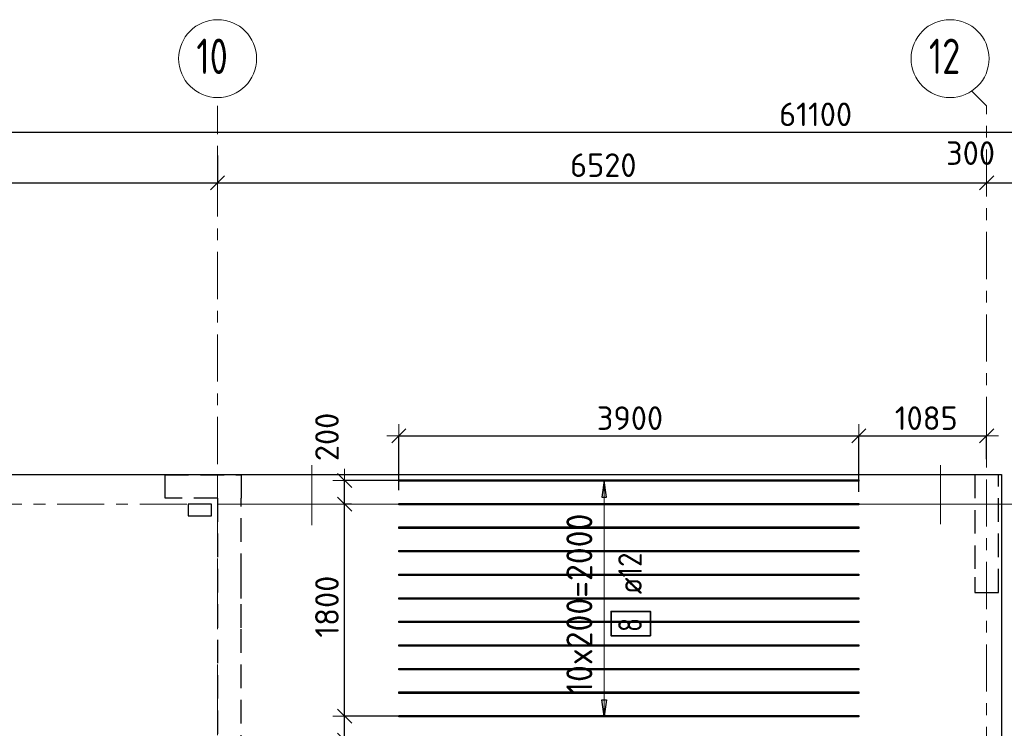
# Model space of a CAD drawing. Header units: metres. Extents: x -38 to 97, y -15 to 21.
# Tile 13 of 111: x 24.35 to 32.7, y 14.5 to 20.51. Entities that reach past the tile are written whole.
import ezdxf

# ---------------------------------------------------------------- set-up
doc = ezdxf.new("R2010")
doc.units = ezdxf.units.M
doc.header["$PDMODE"] = 65
for name, pattern in [('______11', [0.5, 0.4, -0.05, 0, -0.05]), ('______2', [0.27, 0.2, -0.07]), ('______3', [0.5, 0.4, -0.1]), ('______5', [1.1, 0.8, -0.1, 0.1, -0.1])]:
    doc.linetypes.add(name, pattern=pattern)
for name, color, linetype, lineweight in [('XR$2$Осевая линия (1)', 7, '______5', 13), ('XR$2$Размерная линия (1)', 7, 'Continuous', 13), ('XR$3$Балка (1)', 7, '______3', 13), ('XR$3$Перекрытие (1)', 7, 'Continuous', 35), ('XR$3$Размерная линия (1)', 7, 'Continuous', 13), ('XR$5$Балка (1)', 7, '______3', 13), ('XR$5$Перекрытие (1)', 7, 'Continuous', 35), ('XR$5$Размерная линия (1)', 7, 'Continuous', 13)]:
    doc.layers.add(name, color=color, linetype=linetype, lineweight=lineweight)
for name, color, linetype, lineweight, true_color in [('XR$3$Арм.стержн.Доп. Арм верхн.зоны Х', 7, 'Continuous', 35, 0x8c8cff), ('XR$5$Арм.стержн.Доп. Арм верхн.зоны Х', 7, 'Continuous', 35, 0x8c8cff), ('XR$7$Стена_ бетон несущ.', 7, 'Continuous', 70, 0xb4b496)]:
    doc.layers.add(name, color=color, linetype=linetype, lineweight=lineweight, true_color=true_color)
doc.styles.add('ISOCPEUR', font='txt')
doc.dimstyles.new('DIMSTYLE_3', dxfattribs={"dimtxt": 0.2, "dimasz": 0.2, "dimexe": 0, "dimexo": 0, "dimgap": 0.1, "dimtad": 2, "dimdec": 0, "dimlfac": 1000, "dimrnd": 5, "dimzin": 12, "dimdsep": 46, "dimtxsty": 'ISOCPEUR', "dimblk1": 'ALL_ML_STRICH', "dimblk2": 'ALL_ML_STRICH', "dimsah": 1, "dimcen": 0, "dimclrd": 7, "dimclre": 256, "dimclrt": 7, "dimadec": 0, "dimazin": 0, "dimtfac": 1, "dimtdec": 0, "dimtix": 1, "dimtmove": 2, "dimatfit": 3, "dimfxl": 0, "dimtzin": 0, "dimlwd": 0, "dimlwe": -3, "dimarcsym": 0})
doc.dimstyles.new('DIMSTYLE_5', dxfattribs={"dimtxt": 0.2, "dimasz": 0.2, "dimexe": 0, "dimexo": 0, "dimgap": 0.1, "dimtad": 2, "dimdec": 0, "dimlfac": 1000, "dimrnd": 5, "dimzin": 12, "dimdsep": 46, "dimtxsty": 'ISOCPEUR', "dimblk1": 'ALL_ML_STRICH', "dimblk2": 'ALL_ML_STRICH', "dimsah": 1, "dimcen": 0, "dimclrd": 7, "dimclre": 256, "dimclrt": 7, "dimadec": 0, "dimazin": 0, "dimtfac": 1, "dimtdec": 0, "dimtix": 1, "dimtmove": 2, "dimatfit": 3, "dimfxl": 0, "dimtvp": 1.2, "dimtzin": 0, "dimlwd": 0, "dimlwe": -3, "dimarcsym": 0})
doc.dimstyles.new('DIMSTYLE_6', dxfattribs={"dimtxt": 0.2, "dimasz": 0.2, "dimexe": 0, "dimexo": 0, "dimgap": 0.1, "dimtad": 2, "dimdec": 0, "dimlfac": 1000, "dimrnd": 5, "dimzin": 12, "dimdsep": 46, "dimtxsty": 'ISOCPEUR', "dimblk1": 'ALL_ML_STRICH', "dimblk2": 'ALL_ML_STRICH', "dimsah": 1, "dimcen": 0, "dimclrd": 7, "dimclre": 256, "dimclrt": 7, "dimadec": 0, "dimazin": 0, "dimtfac": 1, "dimtdec": 0, "dimtix": 1, "dimtmove": 2, "dimatfit": 3, "dimfxl": 0, "dimtvp": 1.2, "dimtzin": 0, "dimlwd": 0, "dimlwe": -3, "dimarcsym": 0})

# ---------------------------------------------------------------- blocks, each defined once
blk = doc.blocks.new('ALL_ML_STRICH')
at = {"color": 0, "linetype": 'ByBlock', "lineweight": -2}
for p, q in [((0, -0.5), (0, 0.5)), ((-1, 0), (0.5, 0)), ((-0.3, -0.3), (0.3, 0.3))]:
    blk.add_line(p, q, dxfattribs=at)
blk = doc.blocks.new('*D11')
at = {"layer": 'DEFPOINTS', "color": 7, "linetype": 'Continuous', "lineweight": 13, "transparency": 33554687}
for p in [(0.5, 19.5574), (0.5, 19.3768), (61.6, 17.1197)]:
    blk.add_point(p, dxfattribs=at)
at = {"layer": 'XR$2$Размерная линия (1)', "color": 9, "linetype": 'Continuous', "lineweight": -2, "true_color": 0xc7c7c7, "transparency": 33554687}
for p, q in [((0.5, 19.3568), (0.5, 19.5574)), ((61.6, 17.1397), (61.6, 19.5574))]:
    blk.add_line(p, q, dxfattribs=at)
at = {"layer": 'XR$2$Размерная линия (1)', "color": 7, "linetype": 'Continuous', "lineweight": -2, "transparency": 33554687}
blk.add_line((0.5, 19.5574), (61.6, 19.5574), dxfattribs=at)
at = {"layer": 'XR$2$Размерная линия (1)', "color": 7, "linetype": 'Continuous', "lineweight": 13, "transparency": 33554687, "xscale": 0.2, "yscale": 0.2, "zscale": 0.2, "rotation": 180}
blk.add_blockref('ALL_ML_STRICH', (0.5, 19.5574), dxfattribs=at)
at = {"layer": 'XR$2$Размерная линия (1)', "color": 7, "linetype": 'Continuous', "lineweight": 13, "transparency": 33554687, "xscale": 0.2, "yscale": 0.2, "zscale": 0.2}
blk.add_blockref('ALL_ML_STRICH', (61.6, 19.5574), dxfattribs=at)
at = {"layer": 'XR$2$Размерная линия (1)', "color": 7, "linetype": 'Continuous', "lineweight": 13, "transparency": 33554687, "insert": (31.1, 19.7074), "char_height": 0.2, "width": 1, "attachment_point": 5, "style": 'ISOCPEUR'}
blk.add_mtext('\\A1;{61100}', dxfattribs=at)
blk = doc.blocks.new('*D31')
at = {"layer": 'DEFPOINTS', "color": 7, "linetype": 'Continuous', "lineweight": 13, "transparency": 33554687}
for p in [(21.68, 19.379), (26.03, 19.379), (21.68, 19.1261)]:
    blk.add_point(p, dxfattribs=at)
at = {"layer": 'XR$2$Размерная линия (1)', "color": 9, "linetype": 'Continuous', "lineweight": -2, "true_color": 0xc7c7c7, "transparency": 33554687}
for p, q in [((21.68, 19.359), (21.68, 19.1261)), ((26.03, 19.359), (26.03, 19.1261))]:
    blk.add_line(p, q, dxfattribs=at)
at = {"layer": 'XR$2$Размерная линия (1)', "color": 7, "linetype": 'Continuous', "lineweight": -2, "transparency": 33554687}
blk.add_line((21.68, 19.1261), (26.03, 19.1261), dxfattribs=at)
at = {"layer": 'XR$2$Размерная линия (1)', "color": 7, "linetype": 'Continuous', "lineweight": 13, "transparency": 33554687, "xscale": 0.2, "yscale": 0.2, "zscale": 0.2, "rotation": 180}
blk.add_blockref('ALL_ML_STRICH', (21.68, 19.1261), dxfattribs=at)
at = {"layer": 'XR$2$Размерная линия (1)', "color": 7, "linetype": 'Continuous', "lineweight": 13, "transparency": 33554687, "xscale": 0.2, "yscale": 0.2, "zscale": 0.2}
blk.add_blockref('ALL_ML_STRICH', (26.03, 19.1261), dxfattribs=at)
at = {"layer": 'XR$2$Размерная линия (1)', "color": 7, "linetype": 'Continuous', "lineweight": 13, "transparency": 33554687, "insert": (23.855, 19.2761), "char_height": 0.2, "width": 0.8, "attachment_point": 5, "style": 'ISOCPEUR'}
blk.add_mtext('\\A1;{4350}', dxfattribs=at)
blk = doc.blocks.new('*D32')
at = {"layer": 'DEFPOINTS', "color": 7, "linetype": 'Continuous', "lineweight": 13, "transparency": 33554687}
for p in [(26.03, 19.379), (26.03, 19.1261), (32.55, 19.1352)]:
    blk.add_point(p, dxfattribs=at)
at = {"layer": 'XR$2$Размерная линия (1)', "color": 9, "linetype": 'Continuous', "lineweight": -2, "true_color": 0xc7c7c7, "transparency": 33554687}
for p, q in [((26.03, 19.359), (26.03, 19.1261)), ((32.55, 19.1261), (32.55, 19.1261))]:
    blk.add_line(p, q, dxfattribs=at)
at = {"layer": 'XR$2$Размерная линия (1)', "color": 7, "linetype": 'Continuous', "lineweight": -2, "transparency": 33554687}
blk.add_line((26.03, 19.1261), (32.55, 19.1261), dxfattribs=at)
at = {"layer": 'XR$2$Размерная линия (1)', "color": 7, "linetype": 'Continuous', "lineweight": 13, "transparency": 33554687, "xscale": 0.2, "yscale": 0.2, "zscale": 0.2, "rotation": 180}
blk.add_blockref('ALL_ML_STRICH', (26.03, 19.1261), dxfattribs=at)
at = {"layer": 'XR$2$Размерная линия (1)', "color": 7, "linetype": 'Continuous', "lineweight": 13, "transparency": 33554687, "xscale": 0.2, "yscale": 0.2, "zscale": 0.2}
blk.add_blockref('ALL_ML_STRICH', (32.55, 19.1261), dxfattribs=at)
at = {"layer": 'XR$2$Размерная линия (1)', "color": 7, "linetype": 'Continuous', "lineweight": 13, "transparency": 33554687, "insert": (29.3, 19.2761), "char_height": 0.2, "width": 0.8, "attachment_point": 5, "style": 'ISOCPEUR'}
blk.add_mtext('\\A1;{6520}', dxfattribs=at)
blk = doc.blocks.new('*D33')
at = {"layer": 'DEFPOINTS', "color": 7, "linetype": 'Continuous', "lineweight": 13, "transparency": 33554687}
for p in [(32.55, 19.1352), (32.55, 19.1261), (32.85, 19.1352)]:
    blk.add_point(p, dxfattribs=at)
at = {"layer": 'XR$2$Размерная линия (1)', "color": 9, "linetype": 'Continuous', "lineweight": -2, "true_color": 0xc7c7c7, "transparency": 33554687}
for p, q in [((32.55, 19.1261), (32.55, 19.1261)), ((32.85, 19.1261), (32.85, 19.1261))]:
    blk.add_line(p, q, dxfattribs=at)
at = {"layer": 'XR$2$Размерная линия (1)', "color": 7, "linetype": 'Continuous', "lineweight": -2, "transparency": 33554687}
blk.add_line((32.55, 19.1261), (32.85, 19.1261), dxfattribs=at)
at = {"layer": 'XR$2$Размерная линия (1)', "color": 7, "linetype": 'Continuous', "lineweight": 13, "transparency": 33554687, "xscale": 0.2, "yscale": 0.2, "zscale": 0.2, "rotation": 180}
blk.add_blockref('ALL_ML_STRICH', (32.55, 19.1261), dxfattribs=at)
at = {"layer": 'XR$2$Размерная линия (1)', "color": 7, "linetype": 'Continuous', "lineweight": 13, "transparency": 33554687, "xscale": 0.2, "yscale": 0.2, "zscale": 0.2}
blk.add_blockref('ALL_ML_STRICH', (32.85, 19.1261), dxfattribs=at)
at = {"layer": 'XR$2$Размерная линия (1)', "color": 7, "linetype": 'Continuous', "lineweight": 13, "transparency": 33554687, "insert": (32.4139, 19.3782), "char_height": 0.2, "width": 0.6, "attachment_point": 5, "style": 'ISOCPEUR'}
blk.add_mtext('\\A1;{300}', dxfattribs=at)
blk = doc.blocks.new('*D51')
at = {"layer": 'DEFPOINTS', "color": 7, "linetype": 'Continuous', "lineweight": 13, "transparency": 33554687}
for p in [(27.6607, 14.6003), (27.1075, 14.3953), (27.6523, 14.3953)]:
    blk.add_point(p, dxfattribs=at)
at = {"layer": 'XR$3$Размерная линия (1)', "color": 9, "linetype": 'Continuous', "lineweight": -2, "true_color": 0xc7c7c7, "transparency": 33554687}
for p, q in [((27.6407, 14.6003), (27.1075, 14.6003)), ((27.6323, 14.3953), (27.1075, 14.3953))]:
    blk.add_line(p, q, dxfattribs=at)
at = {"layer": 'XR$3$Размерная линия (1)', "color": 7, "linetype": 'Continuous', "lineweight": -2, "transparency": 33554687}
blk.add_line((27.1075, 14.3953), (27.1075, 14.6003), dxfattribs=at)
at = {"layer": 'XR$3$Размерная линия (1)', "color": 7, "linetype": 'Continuous', "lineweight": 13, "transparency": 33554687, "xscale": 0.2, "yscale": 0.2, "zscale": 0.2}
for p, rotation in [((27.1075, 14.6003), 90), ((27.1075, 14.3953), 270)]:
    blk.add_blockref('ALL_ML_STRICH', p, dxfattribs=dict(at, rotation=rotation))
at = {"layer": 'XR$3$Размерная линия (1)', "color": 7, "linetype": 'Continuous', "lineweight": 13, "transparency": 33554687, "insert": (26.6784, 14.2215), "char_height": 0.2, "width": 0.6, "attachment_point": 5, "rotation": 90, "style": 'ISOCPEUR'}
blk.add_mtext('\\A1;{205}', dxfattribs=at)
blk = doc.blocks.new('*D52')
at = {"layer": 'DEFPOINTS', "color": 7, "linetype": 'Continuous', "lineweight": 13, "transparency": 33554687}
for p in [(27.1843, 16.4), (27.1075, 14.6003), (27.6607, 14.6003)]:
    blk.add_point(p, dxfattribs=at)
at = {"layer": 'XR$3$Размерная линия (1)', "color": 9, "linetype": 'Continuous', "lineweight": -2, "true_color": 0xc7c7c7, "transparency": 33554687}
for p, q in [((27.1643, 16.4), (27.1075, 16.4)), ((27.6407, 14.6003), (27.1075, 14.6003))]:
    blk.add_line(p, q, dxfattribs=at)
at = {"layer": 'XR$3$Размерная линия (1)', "color": 7, "linetype": 'Continuous', "lineweight": -2, "transparency": 33554687}
blk.add_line((27.1075, 14.6003), (27.1075, 16.4), dxfattribs=at)
at = {"layer": 'XR$3$Размерная линия (1)', "color": 7, "linetype": 'Continuous', "lineweight": 13, "transparency": 33554687, "xscale": 0.2, "yscale": 0.2, "zscale": 0.2}
for p, rotation in [((27.1075, 16.4), 90), ((27.1075, 14.6003), 270)]:
    blk.add_blockref('ALL_ML_STRICH', p, dxfattribs=dict(at, rotation=rotation))
at = {"layer": 'XR$3$Размерная линия (1)', "color": 7, "linetype": 'Continuous', "lineweight": 13, "transparency": 33554687, "insert": (26.9575, 15.5301), "char_height": 0.2, "width": 0.8, "attachment_point": 5, "rotation": 90, "style": 'ISOCPEUR'}
blk.add_mtext('\\A1;{1800}', dxfattribs=at)
blk = doc.blocks.new('*D53')
at = {"layer": 'DEFPOINTS', "color": 7, "linetype": 'Continuous', "lineweight": 13, "transparency": 33554687}
for p in [(27.6405, 16.6003), (27.1075, 16.4), (27.1843, 16.4)]:
    blk.add_point(p, dxfattribs=at)
at = {"layer": 'XR$3$Размерная линия (1)', "color": 9, "linetype": 'Continuous', "lineweight": -2, "true_color": 0xc7c7c7, "transparency": 33554687}
for p, q in [((27.6205, 16.6003), (27.1075, 16.6003)), ((27.1643, 16.4), (27.1075, 16.4))]:
    blk.add_line(p, q, dxfattribs=at)
at = {"layer": 'XR$3$Размерная линия (1)', "color": 7, "linetype": 'Continuous', "lineweight": -2, "transparency": 33554687}
blk.add_line((27.1075, 16.4), (27.1075, 16.6003), dxfattribs=at)
at = {"layer": 'XR$3$Размерная линия (1)', "color": 7, "linetype": 'Continuous', "lineweight": 13, "transparency": 33554687, "xscale": 0.2, "yscale": 0.2, "zscale": 0.2}
for p, rotation in [((27.1075, 16.6003), 90), ((27.1075, 16.4), 270)]:
    blk.add_blockref('ALL_ML_STRICH', p, dxfattribs=dict(at, rotation=rotation))
at = {"layer": 'XR$3$Размерная линия (1)', "color": 7, "linetype": 'Continuous', "lineweight": 13, "transparency": 33554687, "insert": (26.9577, 16.9701), "char_height": 0.2, "width": 0.6, "attachment_point": 5, "rotation": 90, "style": 'ISOCPEUR'}
blk.add_mtext('\\A1;{200}', dxfattribs=at)
blk = doc.blocks.new('*D57')
at = {"layer": 'DEFPOINTS', "color": 7, "linetype": 'Continuous', "lineweight": 13, "transparency": 33554687}
for p in [(27.5663, 16.9796), (27.5663, 16.4997), (31.4663, 16.4839)]:
    blk.add_point(p, dxfattribs=at)
at = {"layer": 'XR$3$Размерная линия (1)', "color": 9, "linetype": 'Continuous', "lineweight": -2, "true_color": 0xc7c7c7, "transparency": 33554687}
for p, q in [((27.5663, 16.5197), (27.5663, 16.9796)), ((31.4663, 16.5039), (31.4663, 16.9796))]:
    blk.add_line(p, q, dxfattribs=at)
at = {"layer": 'XR$3$Размерная линия (1)', "color": 7, "linetype": 'Continuous', "lineweight": -2, "transparency": 33554687}
blk.add_line((27.5663, 16.9796), (31.4663, 16.9796), dxfattribs=at)
at = {"layer": 'XR$3$Размерная линия (1)', "color": 7, "linetype": 'Continuous', "lineweight": 13, "transparency": 33554687, "xscale": 0.2, "yscale": 0.2, "zscale": 0.2, "rotation": 180}
blk.add_blockref('ALL_ML_STRICH', (27.5663, 16.9796), dxfattribs=at)
at = {"layer": 'XR$3$Размерная линия (1)', "color": 7, "linetype": 'Continuous', "lineweight": 13, "transparency": 33554687, "xscale": 0.2, "yscale": 0.2, "zscale": 0.2}
blk.add_blockref('ALL_ML_STRICH', (31.4663, 16.9796), dxfattribs=at)
at = {"layer": 'XR$3$Размерная линия (1)', "color": 7, "linetype": 'Continuous', "lineweight": 13, "transparency": 33554687, "insert": (29.5263, 17.1296), "char_height": 0.2, "width": 0.8, "attachment_point": 5, "style": 'ISOCPEUR'}
blk.add_mtext('\\A1;{3900}', dxfattribs=at)
blk = doc.blocks.new('*D58')
at = {"layer": 'DEFPOINTS', "color": 7, "linetype": 'Continuous', "lineweight": 13, "transparency": 33554687}
for p in [(31.4663, 16.9796), (32.55, 16.8014), (31.4663, 16.4839)]:
    blk.add_point(p, dxfattribs=at)
at = {"layer": 'XR$3$Размерная линия (1)', "color": 9, "linetype": 'Continuous', "lineweight": -2, "true_color": 0xc7c7c7, "transparency": 33554687}
for p, q in [((31.4663, 16.5039), (31.4663, 16.9796)), ((32.55, 16.7814), (32.55, 16.9796))]:
    blk.add_line(p, q, dxfattribs=at)
at = {"layer": 'XR$3$Размерная линия (1)', "color": 7, "linetype": 'Continuous', "lineweight": -2, "transparency": 33554687}
blk.add_line((31.4663, 16.9796), (32.55, 16.9796), dxfattribs=at)
at = {"layer": 'XR$3$Размерная линия (1)', "color": 7, "linetype": 'Continuous', "lineweight": 13, "transparency": 33554687, "xscale": 0.2, "yscale": 0.2, "zscale": 0.2, "rotation": 180}
blk.add_blockref('ALL_ML_STRICH', (31.4663, 16.9796), dxfattribs=at)
at = {"layer": 'XR$3$Размерная линия (1)', "color": 7, "linetype": 'Continuous', "lineweight": 13, "transparency": 33554687, "xscale": 0.2, "yscale": 0.2, "zscale": 0.2}
blk.add_blockref('ALL_ML_STRICH', (32.55, 16.9796), dxfattribs=at)
at = {"layer": 'XR$3$Размерная линия (1)', "color": 7, "linetype": 'Continuous', "lineweight": 13, "transparency": 33554687, "insert": (32.0381, 17.1296), "char_height": 0.2, "width": 0.8, "attachment_point": 5, "style": 'ISOCPEUR'}
blk.add_mtext('\\A1;{1085}', dxfattribs=at)
blk = doc.blocks.new('*D348')
at = {"layer": 'DEFPOINTS', "color": 7, "linetype": 'Continuous', "lineweight": 13, "transparency": 33554687}
for p in [(27.6607, 14.6003), (27.1075, 14.3953), (27.6523, 14.3953)]:
    blk.add_point(p, dxfattribs=at)
at = {"layer": 'XR$5$Размерная линия (1)', "color": 9, "linetype": 'Continuous', "lineweight": -2, "true_color": 0xc7c7c7, "transparency": 33554687}
for p, q in [((27.6407, 14.6003), (27.1075, 14.6003)), ((27.6323, 14.3953), (27.1075, 14.3953))]:
    blk.add_line(p, q, dxfattribs=at)
at = {"layer": 'XR$5$Размерная линия (1)', "color": 7, "linetype": 'Continuous', "lineweight": -2, "transparency": 33554687}
blk.add_line((27.1075, 14.3953), (27.1075, 14.6003), dxfattribs=at)
at = {"layer": 'XR$5$Размерная линия (1)', "color": 7, "linetype": 'Continuous', "lineweight": 13, "transparency": 33554687, "xscale": 0.2, "yscale": 0.2, "zscale": 0.2}
for p, rotation in [((27.1075, 14.6003), 90), ((27.1075, 14.3953), 270)]:
    blk.add_blockref('ALL_ML_STRICH', p, dxfattribs=dict(at, rotation=rotation))
at = {"layer": 'XR$5$Размерная линия (1)', "color": 7, "linetype": 'Continuous', "lineweight": 13, "transparency": 33554687, "insert": (26.6784, 14.2215), "char_height": 0.2, "width": 0.6, "attachment_point": 5, "rotation": 90, "style": 'ISOCPEUR'}
blk.add_mtext('\\A1;{205}', dxfattribs=at)
blk = doc.blocks.new('*D349')
at = {"layer": 'DEFPOINTS', "color": 7, "linetype": 'Continuous', "lineweight": 13, "transparency": 33554687}
for p in [(27.1843, 16.4), (27.1075, 14.6003), (27.6607, 14.6003)]:
    blk.add_point(p, dxfattribs=at)
at = {"layer": 'XR$5$Размерная линия (1)', "color": 9, "linetype": 'Continuous', "lineweight": -2, "true_color": 0xc7c7c7, "transparency": 33554687}
for p, q in [((27.1643, 16.4), (27.1075, 16.4)), ((27.6407, 14.6003), (27.1075, 14.6003))]:
    blk.add_line(p, q, dxfattribs=at)
at = {"layer": 'XR$5$Размерная линия (1)', "color": 7, "linetype": 'Continuous', "lineweight": -2, "transparency": 33554687}
blk.add_line((27.1075, 14.6003), (27.1075, 16.4), dxfattribs=at)
at = {"layer": 'XR$5$Размерная линия (1)', "color": 7, "linetype": 'Continuous', "lineweight": 13, "transparency": 33554687, "xscale": 0.2, "yscale": 0.2, "zscale": 0.2}
for p, rotation in [((27.1075, 16.4), 90), ((27.1075, 14.6003), 270)]:
    blk.add_blockref('ALL_ML_STRICH', p, dxfattribs=dict(at, rotation=rotation))
at = {"layer": 'XR$5$Размерная линия (1)', "color": 7, "linetype": 'Continuous', "lineweight": 13, "transparency": 33554687, "insert": (26.9575, 15.5301), "char_height": 0.2, "width": 0.8, "attachment_point": 5, "rotation": 90, "style": 'ISOCPEUR'}
blk.add_mtext('\\A1;{1800}', dxfattribs=at)
blk = doc.blocks.new('*D350')
at = {"layer": 'DEFPOINTS', "color": 7, "linetype": 'Continuous', "lineweight": 13, "transparency": 33554687}
for p in [(27.6405, 16.6003), (27.1075, 16.4), (27.1843, 16.4)]:
    blk.add_point(p, dxfattribs=at)
at = {"layer": 'XR$5$Размерная линия (1)', "color": 9, "linetype": 'Continuous', "lineweight": -2, "true_color": 0xc7c7c7, "transparency": 33554687}
for p, q in [((27.6205, 16.6003), (27.1075, 16.6003)), ((27.1643, 16.4), (27.1075, 16.4))]:
    blk.add_line(p, q, dxfattribs=at)
at = {"layer": 'XR$5$Размерная линия (1)', "color": 7, "linetype": 'Continuous', "lineweight": -2, "transparency": 33554687}
blk.add_line((27.1075, 16.4), (27.1075, 16.6003), dxfattribs=at)
at = {"layer": 'XR$5$Размерная линия (1)', "color": 7, "linetype": 'Continuous', "lineweight": 13, "transparency": 33554687, "xscale": 0.2, "yscale": 0.2, "zscale": 0.2}
for p, rotation in [((27.1075, 16.6003), 90), ((27.1075, 16.4), 270)]:
    blk.add_blockref('ALL_ML_STRICH', p, dxfattribs=dict(at, rotation=rotation))
at = {"layer": 'XR$5$Размерная линия (1)', "color": 7, "linetype": 'Continuous', "lineweight": 13, "transparency": 33554687, "insert": (26.9577, 16.9701), "char_height": 0.2, "width": 0.6, "attachment_point": 5, "rotation": 90, "style": 'ISOCPEUR'}
blk.add_mtext('\\A1;{200}', dxfattribs=at)
blk = doc.blocks.new('*D354')
at = {"layer": 'DEFPOINTS', "color": 7, "linetype": 'Continuous', "lineweight": 13, "transparency": 33554687}
for p in [(27.5663, 16.9796), (27.5663, 16.4997), (31.4663, 16.4839)]:
    blk.add_point(p, dxfattribs=at)
at = {"layer": 'XR$5$Размерная линия (1)', "color": 9, "linetype": 'Continuous', "lineweight": -2, "true_color": 0xc7c7c7, "transparency": 33554687}
for p, q in [((27.5663, 16.5197), (27.5663, 16.9796)), ((31.4663, 16.5039), (31.4663, 16.9796))]:
    blk.add_line(p, q, dxfattribs=at)
at = {"layer": 'XR$5$Размерная линия (1)', "color": 7, "linetype": 'Continuous', "lineweight": -2, "transparency": 33554687}
blk.add_line((27.5663, 16.9796), (31.4663, 16.9796), dxfattribs=at)
at = {"layer": 'XR$5$Размерная линия (1)', "color": 7, "linetype": 'Continuous', "lineweight": 13, "transparency": 33554687, "xscale": 0.2, "yscale": 0.2, "zscale": 0.2, "rotation": 180}
blk.add_blockref('ALL_ML_STRICH', (27.5663, 16.9796), dxfattribs=at)
at = {"layer": 'XR$5$Размерная линия (1)', "color": 7, "linetype": 'Continuous', "lineweight": 13, "transparency": 33554687, "xscale": 0.2, "yscale": 0.2, "zscale": 0.2}
blk.add_blockref('ALL_ML_STRICH', (31.4663, 16.9796), dxfattribs=at)
at = {"layer": 'XR$5$Размерная линия (1)', "color": 7, "linetype": 'Continuous', "lineweight": 13, "transparency": 33554687, "insert": (29.5263, 17.1296), "char_height": 0.2, "width": 0.8, "attachment_point": 5, "style": 'ISOCPEUR'}
blk.add_mtext('\\A1;{3900}', dxfattribs=at)
blk = doc.blocks.new('*D355')
at = {"layer": 'DEFPOINTS', "color": 7, "linetype": 'Continuous', "lineweight": 13, "transparency": 33554687}
for p in [(31.4663, 16.9796), (32.55, 16.8014), (31.4663, 16.4839)]:
    blk.add_point(p, dxfattribs=at)
at = {"layer": 'XR$5$Размерная линия (1)', "color": 9, "linetype": 'Continuous', "lineweight": -2, "true_color": 0xc7c7c7, "transparency": 33554687}
for p, q in [((31.4663, 16.5039), (31.4663, 16.9796)), ((32.55, 16.7814), (32.55, 16.9796))]:
    blk.add_line(p, q, dxfattribs=at)
at = {"layer": 'XR$5$Размерная линия (1)', "color": 7, "linetype": 'Continuous', "lineweight": -2, "transparency": 33554687}
blk.add_line((31.4663, 16.9796), (32.55, 16.9796), dxfattribs=at)
at = {"layer": 'XR$5$Размерная линия (1)', "color": 7, "linetype": 'Continuous', "lineweight": 13, "transparency": 33554687, "xscale": 0.2, "yscale": 0.2, "zscale": 0.2, "rotation": 180}
blk.add_blockref('ALL_ML_STRICH', (31.4663, 16.9796), dxfattribs=at)
at = {"layer": 'XR$5$Размерная линия (1)', "color": 7, "linetype": 'Continuous', "lineweight": 13, "transparency": 33554687, "xscale": 0.2, "yscale": 0.2, "zscale": 0.2}
blk.add_blockref('ALL_ML_STRICH', (32.55, 16.9796), dxfattribs=at)
at = {"layer": 'XR$5$Размерная линия (1)', "color": 7, "linetype": 'Continuous', "lineweight": 13, "transparency": 33554687, "insert": (32.0381, 17.1296), "char_height": 0.2, "width": 0.8, "attachment_point": 5, "style": 'ISOCPEUR'}
blk.add_mtext('\\A1;{1085}', dxfattribs=at)

msp = doc.modelspace()

# ---------------------------------------------------------------- linework, layer by layer
at = {"color": 52, "linetype": 'Continuous', "lineweight": 13, "transparency": 33554687}
for p, q in [((26.8299, 16.7314), (26.8299, 16.2214)), ((32.1583, 16.7292), (32.1583, 16.2308))]:
    msp.add_line(p, q, dxfattribs=at)
at = {"layer": 'XR$2$Осевая линия (1)', "color": 253, "linetype": '______11', "lineweight": 13, "true_color": 0xa0a0a0, "transparency": 33554687}
for p, q in [((32.55, 19.78), (32.4227, 19.9073)), ((26.03, 8.34), (26.03, 19.78)), ((32.55, -3.39), (32.55, 19.78)), ((-2.63, 16.4), (62.6, 16.4))]:
    msp.add_line(p, q, dxfattribs=at)
at = {"layer": 'XR$2$Осевая линия (1)', "color": 7, "linetype": 'Continuous', "lineweight": 13, "transparency": 33554687}
for centre in [(26.0304, 20.1801), (32.2404, 20.1801)]:
    msp.add_circle(centre, 0.3304, dxfattribs=at)
at = {"layer": 'XR$3$Арм.стержн.Доп. Арм верхн.зоны Х', "color": 253, "linetype": 'Continuous', "lineweight": -3, "true_color": 0xa0a0a0, "transparency": 33554687}
for p, q in [((29.3074, 16.6003), (29.2074, 16.6003)), ((29.3074, 16.6003), (29.4074, 16.6003)), ((29.3074, 14.6003), (29.2074, 14.6003)), ((29.3074, 14.6003), (29.4074, 14.6003))]:
    msp.add_line(p, q, dxfattribs=at)
at = {"layer": 'XR$3$Арм.стержн.Доп. Арм верхн.зоны Х', "color": 7, "linetype": 'Continuous', "lineweight": 25, "transparency": 33554687}
for p, q in [((29.3074, 16.6003), (29.2874, 16.4603)), ((29.3274, 16.4603), (29.3074, 16.6003)), ((29.2874, 16.4603), (29.3274, 16.4603)), ((29.3074, 14.6003), (29.2874, 14.7403)), ((29.2874, 14.7403), (29.3274, 14.7403)), ((29.3274, 14.7403), (29.3074, 14.6003))]:
    msp.add_line(p, q, dxfattribs=at)
at = {"layer": 'XR$3$Арм.стержн.Доп. Арм верхн.зоны Х', "color": 7, "linetype": 'Continuous', "lineweight": 13, "transparency": 33554687}
for p, q in [((29.3074, 16.6003), (29.3074, 16.6003)), ((29.3074, 14.6003), (29.3074, 16.6003)), ((29.3074, 14.6003), (29.3074, 14.6003))]:
    msp.add_line(p, q, dxfattribs=at)
at = {"layer": 'XR$3$Арм.стержн.Доп. Арм верхн.зоны Х', "color": 34, "linetype": 'Continuous', "lineweight": 25, "transparency": 33554687}
for points in [[(31.4663, 16.5943), (27.5663, 16.5943), (27.5663, 16.6063), (31.4663, 16.6063), (31.4663, 16.5943)], [(31.4663, 16.3943), (27.5663, 16.3943), (27.5663, 16.4063), (31.4663, 16.4063), (31.4663, 16.3943)], [(31.4663, 16.1943), (27.5663, 16.1943), (27.5663, 16.2063), (31.4663, 16.2063), (31.4663, 16.1943)], [(31.4663, 15.9943), (27.5663, 15.9943), (27.5663, 16.0063), (31.4663, 16.0063), (31.4663, 15.9943)], [(31.4663, 15.7943), (27.5663, 15.7943), (27.5663, 15.8063), (31.4663, 15.8063), (31.4663, 15.7943)], [(31.4663, 15.5943), (27.5663, 15.5943), (27.5663, 15.6063), (31.4663, 15.6063), (31.4663, 15.5943)], [(31.4663, 15.3943), (27.5663, 15.3943), (27.5663, 15.4063), (31.4663, 15.4063), (31.4663, 15.3943)], [(31.4663, 15.1943), (27.5663, 15.1943), (27.5663, 15.2063), (31.4663, 15.2063), (31.4663, 15.1943)], [(31.4663, 14.9943), (27.5663, 14.9943), (27.5663, 15.0063), (31.4663, 15.0063), (31.4663, 14.9943)], [(31.4663, 14.7943), (27.5663, 14.7943), (27.5663, 14.8063), (31.4663, 14.8063), (31.4663, 14.7943)], [(31.4663, 14.5943), (27.5663, 14.5943), (27.5663, 14.6063), (31.4663, 14.6063), (31.4663, 14.5943)]]:
    msp.add_lwpolyline(points, dxfattribs=at)
at = {"layer": 'XR$3$Арм.стержн.Доп. Арм верхн.зоны Х', "color": 7, "linetype": 'Continuous', "lineweight": 35, "transparency": 33554687}
msp.add_lwpolyline([(29.7002, 15.2826), (29.7002, 15.4893), (29.3668, 15.4893), (29.3668, 15.2826), (29.7002, 15.2826)], dxfattribs=at)
at = {"layer": 'XR$3$Балка (1)', "color": 7, "linetype": '______2', "lineweight": 25, "transparency": 33554687}
for p, q in [((26.03, 16.6502), (32.675, 16.6502)), ((32.675, 16.6502), (32.675, 16.4002))]:
    msp.add_line(p, q, dxfattribs=at)
at = {"layer": 'XR$3$Перекрытие (1)', "color": 7, "linetype": 'Continuous', "lineweight": 25, "transparency": 33554687}
for p, q in [((23.6503, 16.6502), (26.03, 16.6502)), ((25.78, 16.4003), (25.78, 16.3003)), ((25.98, 16.4003), (25.78, 16.4003)), ((25.98, 16.3003), (25.98, 16.4003)), ((32.675, 16.4002), (32.675, -0.25)), ((25.78, 16.3003), (25.98, 16.3003))]:
    msp.add_line(p, q, dxfattribs=at)
at = {"layer": 'XR$3$Перекрытие (1)', "color": 7, "linetype": '______2', "lineweight": 18, "transparency": 33554687}
for p, q in [((26.03, 16.4002), (26.03, 16.6502)), ((32.675, 16.4002), (26.03, 16.4002))]:
    msp.add_line(p, q, dxfattribs=at)
at = {"layer": 'XR$5$Арм.стержн.Доп. Арм верхн.зоны Х', "color": 253, "linetype": 'Continuous', "lineweight": -3, "true_color": 0xa0a0a0, "transparency": 33554687}
for p, q in [((29.3074, 16.6003), (29.2074, 16.6003)), ((29.3074, 16.6003), (29.4074, 16.6003)), ((29.3074, 14.6003), (29.2074, 14.6003)), ((29.3074, 14.6003), (29.4074, 14.6003))]:
    msp.add_line(p, q, dxfattribs=at)
at = {"layer": 'XR$5$Арм.стержн.Доп. Арм верхн.зоны Х', "color": 7, "linetype": 'Continuous', "lineweight": 25, "transparency": 33554687}
for p, q in [((29.3074, 16.6003), (29.2874, 16.4603)), ((29.3274, 16.4603), (29.3074, 16.6003)), ((29.2874, 16.4603), (29.3274, 16.4603)), ((29.3074, 14.6003), (29.2874, 14.7403)), ((29.2874, 14.7403), (29.3274, 14.7403)), ((29.3274, 14.7403), (29.3074, 14.6003))]:
    msp.add_line(p, q, dxfattribs=at)
at = {"layer": 'XR$5$Арм.стержн.Доп. Арм верхн.зоны Х', "color": 7, "linetype": 'Continuous', "lineweight": 13, "transparency": 33554687}
for p, q in [((29.3074, 16.6003), (29.3074, 16.6003)), ((29.3074, 14.6003), (29.3074, 16.6003)), ((29.3074, 14.6003), (29.3074, 14.6003))]:
    msp.add_line(p, q, dxfattribs=at)
at = {"layer": 'XR$5$Арм.стержн.Доп. Арм верхн.зоны Х', "color": 34, "linetype": 'Continuous', "lineweight": 25, "transparency": 33554687}
for points in [[(31.4663, 16.5943), (27.5663, 16.5943), (27.5663, 16.6063), (31.4663, 16.6063), (31.4663, 16.5943)], [(31.4663, 16.3943), (27.5663, 16.3943), (27.5663, 16.4063), (31.4663, 16.4063), (31.4663, 16.3943)], [(31.4663, 16.1943), (27.5663, 16.1943), (27.5663, 16.2063), (31.4663, 16.2063), (31.4663, 16.1943)], [(31.4663, 15.9943), (27.5663, 15.9943), (27.5663, 16.0063), (31.4663, 16.0063), (31.4663, 15.9943)], [(31.4663, 15.7943), (27.5663, 15.7943), (27.5663, 15.8063), (31.4663, 15.8063), (31.4663, 15.7943)], [(31.4663, 15.5943), (27.5663, 15.5943), (27.5663, 15.6063), (31.4663, 15.6063), (31.4663, 15.5943)], [(31.4663, 15.3943), (27.5663, 15.3943), (27.5663, 15.4063), (31.4663, 15.4063), (31.4663, 15.3943)], [(31.4663, 15.1943), (27.5663, 15.1943), (27.5663, 15.2063), (31.4663, 15.2063), (31.4663, 15.1943)], [(31.4663, 14.9943), (27.5663, 14.9943), (27.5663, 15.0063), (31.4663, 15.0063), (31.4663, 14.9943)], [(31.4663, 14.7943), (27.5663, 14.7943), (27.5663, 14.8063), (31.4663, 14.8063), (31.4663, 14.7943)], [(31.4663, 14.5943), (27.5663, 14.5943), (27.5663, 14.6063), (31.4663, 14.6063), (31.4663, 14.5943)]]:
    msp.add_lwpolyline(points, dxfattribs=at)
at = {"layer": 'XR$5$Арм.стержн.Доп. Арм верхн.зоны Х', "color": 7, "linetype": 'Continuous', "lineweight": 35, "transparency": 33554687}
msp.add_lwpolyline([(29.7002, 15.2826), (29.7002, 15.4893), (29.3668, 15.4893), (29.3668, 15.2826), (29.7002, 15.2826)], dxfattribs=at)
at = {"layer": 'XR$5$Балка (1)', "color": 7, "linetype": '______2', "lineweight": 18, "transparency": 33554687}
for p, q in [((26.03, 16.6502), (26.03, 16.4002)), ((26.03, 16.4002), (32.675, 16.4002))]:
    msp.add_line(p, q, dxfattribs=at)
at = {"layer": 'XR$5$Перекрытие (1)', "color": 7, "linetype": 'Continuous', "lineweight": 25, "transparency": 33554687}
for p, q in [((23.6503, 16.6502), (32.675, 16.6502)), ((32.675, 16.6502), (32.675, -0.25)), ((25.98, 16.4003), (25.78, 16.4002)), ((25.78, 16.4002), (25.78, 16.3003)), ((25.98, 16.3004), (25.98, 16.4003)), ((25.78, 16.3003), (25.98, 16.3004))]:
    msp.add_line(p, q, dxfattribs=at)
at = {"layer": 'XR$7$Стена_ бетон несущ.', "color": 253, "linetype": '______2', "lineweight": -3, "true_color": 0xa0a0a0, "transparency": 33554687}
for p, q in [((32.45, 16.65), (32.45, 15.78)), ((32.65, 16.65), (32.45, 16.65)), ((32.65, 15.65), (32.65, 16.65)), ((26.03, 16.45), (26.03, 9)), ((26.23, 15.78), (26.23, 16.45)), ((26.23, 15.6), (26.23, 15.78)), ((32.45, 15.78), (32.45, 15.65)), ((32.45, 15.65), (32.65, 15.65)), ((26.23, 15.35), (26.23, 15.6)), ((26.23, 10.6396), (26.23, 15.35))]:
    msp.add_line(p, q, dxfattribs=at)
for points in [[(25.585, 16.65), (26.23, 16.65), (26.23, 16.45)], [(26.03, 16.45), (25.585, 16.45), (25.585, 16.65)]]:
    msp.add_lwpolyline(points, dxfattribs=at)

# ---------------------------------------------------------------- texts
at = {"layer": 'XR$2$Осевая линия (1)', "color": 7, "linetype": 'Continuous', "lineweight": 13, "transparency": 33554687, "char_height": 0.3, "width": 0.472281, "attachment_point": 7, "style": 'ISOCPEUR'}
for s, insert in [('\\W0.75;10', (25.8504, 20.0496)), ('\\W0.75;12', (32.0604, 20.0496))]:
    msp.add_mtext(s, dxfattribs=dict(at, insert=insert))
at = {"layer": 'XR$3$Арм.стержн.Доп. Арм верхн.зоны Х', "color": 7, "linetype": 'Continuous', "lineweight": 13, "transparency": 33554687, "insert": (29.2074, 14.7863), "char_height": 0.22, "width": 1.753129, "attachment_point": 7, "rotation": 90, "style": 'ISOCPEUR'}
msp.add_mtext('\\W0.95;10x200=2000', dxfattribs=at)
at = {"layer": 'XR$3$Арм.стержн.Доп. Арм верхн.зоны Х', "color": 7, "linetype": 'Continuous', "lineweight": 25, "transparency": 33554687, "char_height": 0.2, "attachment_point": 7, "rotation": 90, "style": 'ISOCPEUR'}
for s, insert, width in [('\\W0.89; ø12 ', (29.6268, 15.5226), 0.749105), ('\\W0.78;8', (29.6268, 15.316), 0.217605)]:
    msp.add_mtext(s, dxfattribs=dict(at, insert=insert, width=width))
at = {"layer": 'XR$5$Арм.стержн.Доп. Арм верхн.зоны Х', "color": 7, "linetype": 'Continuous', "lineweight": 13, "transparency": 33554687, "insert": (29.2074, 14.7863), "char_height": 0.22, "width": 1.753129, "attachment_point": 7, "rotation": 90, "style": 'ISOCPEUR'}
msp.add_mtext('\\W0.95;10x200=2000', dxfattribs=at)
at = {"layer": 'XR$5$Арм.стержн.Доп. Арм верхн.зоны Х', "color": 7, "linetype": 'Continuous', "lineweight": 25, "transparency": 33554687, "char_height": 0.2, "attachment_point": 7, "rotation": 90, "style": 'ISOCPEUR'}
for s, insert, width in [('\\W0.89; ø12 ', (29.6268, 15.5226), 0.749105), ('\\W0.78;8', (29.6268, 15.316), 0.217605)]:
    msp.add_mtext(s, dxfattribs=dict(at, insert=insert, width=width))

# ---------------------------------------------------------------- dimensions: what is measured, and where the dimension line sits
at = {"layer": 'XR$2$Размерная линия (1)', "color": 7, "linetype": 'Continuous', "lineweight": 13, "transparency": 33554687}
for base, p1, p2, dimstyle, picture, middle in [((61.6, 19.5574), (0.5, 19.3568), (61.6, 17.1397), 'DIMSTYLE_3', '*D11', (31.1, 19.7074)), ((32.85, 19.1261), (32.55, 19.1261), (32.85, 19.1261), 'DIMSTYLE_5', '*D33', (32.4139, 19.3782)), ((26.03, 19.1261), (21.68, 19.359), (26.03, 19.359), 'DIMSTYLE_3', '*D31', (23.855, 19.2761)), ((32.55, 19.1261), (26.03, 19.359), (32.55, 19.1261), 'DIMSTYLE_3', '*D32', (29.3, 19.2761))]:
    dim = msp.add_linear_dim(base=base, p1=p1, p2=p2, dimstyle=dimstyle, override={"dimpost": '<>', "dimclrd": 7, "dimclre": 9, "dimclrt": 7, "dimlwd": 0, "dimlwe": 65533}, dxfattribs=at)
    dim.commit()
    dim.dimension.update_dxf_attribs({"geometry": picture, "text_midpoint": middle, "dimtype": 160})
at = {"layer": 'XR$3$Размерная линия (1)', "color": 7, "linetype": 'Continuous', "lineweight": 13, "transparency": 33554687}
for base, p1, p2, dimstyle, picture, middle in [((27.1075, 16.6003), (27.1643, 16.4), (27.6205, 16.6003), 'DIMSTYLE_6', '*D53', (26.9577, 16.9701)), ((27.1075, 16.4), (27.6407, 14.6003), (27.1643, 16.4), 'DIMSTYLE_3', '*D52', (26.9575, 15.5301)), ((27.1075, 14.6003), (27.6323, 14.3953), (27.6407, 14.6003), 'DIMSTYLE_6', '*D51', (26.6784, 14.2215))]:
    dim = msp.add_linear_dim(base=base, p1=p1, p2=p2, angle=90, dimstyle=dimstyle, override={"dimpost": '<>', "dimclrd": 7, "dimclre": 9, "dimclrt": 7, "dimlwd": 0, "dimlwe": 65533}, dxfattribs=at)
    dim.commit()
    dim.dimension.update_dxf_attribs({"geometry": picture, "text_midpoint": middle, "dimtype": 160})
for base, p1, p2, picture, middle in [((31.4663, 16.9796), (27.5663, 16.5197), (31.4663, 16.5039), '*D57', (29.5263, 17.1296)), ((32.55, 16.9796), (31.4663, 16.5039), (32.55, 16.7814), '*D58', (32.0381, 17.1296))]:
    dim = msp.add_linear_dim(base=base, p1=p1, p2=p2, dimstyle='DIMSTYLE_3', override={"dimpost": '<>', "dimclrd": 7, "dimclre": 9, "dimclrt": 7, "dimlwd": 0, "dimlwe": 65533}, dxfattribs=at)
    dim.commit()
    dim.dimension.update_dxf_attribs({"geometry": picture, "text_midpoint": middle, "dimtype": 160})
at = {"layer": 'XR$5$Размерная линия (1)', "color": 7, "linetype": 'Continuous', "lineweight": 13, "transparency": 33554687}
for base, p1, p2, dimstyle, picture, middle in [((27.1075, 16.6003), (27.1643, 16.4), (27.6205, 16.6003), 'DIMSTYLE_6', '*D350', (26.9577, 16.9701)), ((27.1075, 16.4), (27.6407, 14.6003), (27.1643, 16.4), 'DIMSTYLE_3', '*D349', (26.9575, 15.5301)), ((27.1075, 14.6003), (27.6323, 14.3953), (27.6407, 14.6003), 'DIMSTYLE_6', '*D348', (26.6784, 14.2215))]:
    dim = msp.add_linear_dim(base=base, p1=p1, p2=p2, angle=90, dimstyle=dimstyle, override={"dimpost": '<>', "dimclrd": 7, "dimclre": 9, "dimclrt": 7, "dimlwd": 0, "dimlwe": 65533}, dxfattribs=at)
    dim.commit()
    dim.dimension.update_dxf_attribs({"geometry": picture, "text_midpoint": middle, "dimtype": 160})
for base, p1, p2, picture, middle in [((31.4663, 16.9796), (27.5663, 16.5197), (31.4663, 16.5039), '*D354', (29.5263, 17.1296)), ((32.55, 16.9796), (31.4663, 16.5039), (32.55, 16.7814), '*D355', (32.0381, 17.1296))]:
    dim = msp.add_linear_dim(base=base, p1=p1, p2=p2, dimstyle='DIMSTYLE_3', override={"dimpost": '<>', "dimclrd": 7, "dimclre": 9, "dimclrt": 7, "dimlwd": 0, "dimlwe": 65533}, dxfattribs=at)
    dim.commit()
    dim.dimension.update_dxf_attribs({"geometry": picture, "text_midpoint": middle, "dimtype": 160})

doc.saveas('drawing.dxf')
